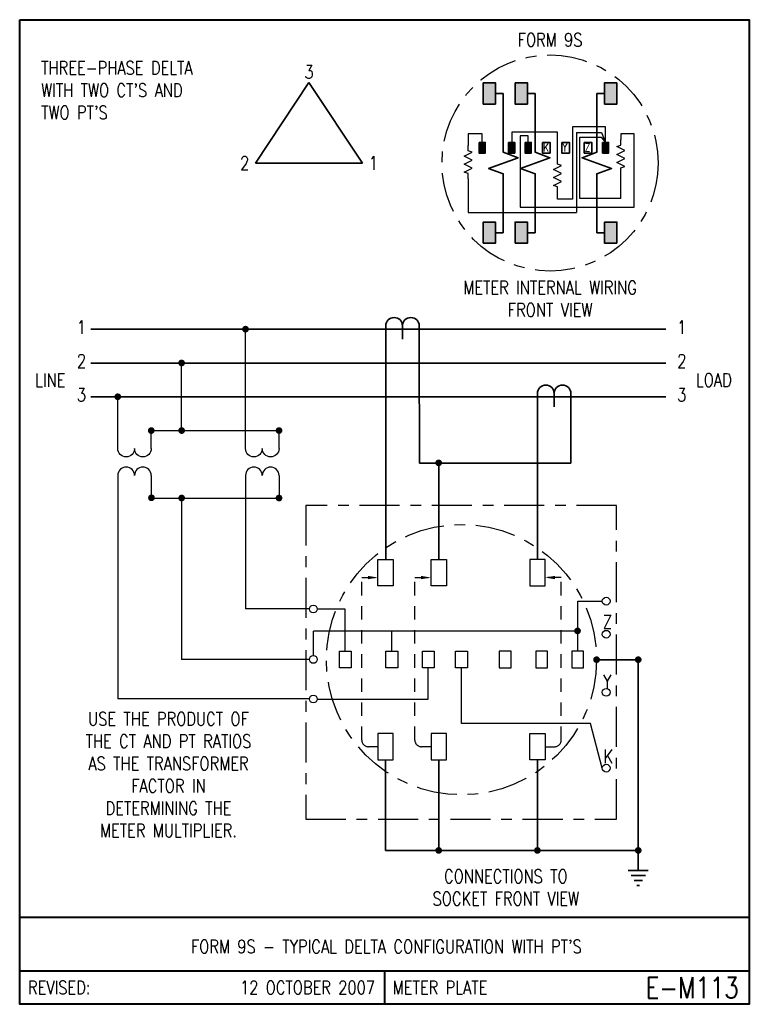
# Model space of a CAD drawing. Header units: inches. Extents: x 0 to 6.81, y 0 to 9.19.
import ezdxf
from ezdxf.enums import TextEntityAlignment as Align

# ---------------------------------------------------------------- set-up
doc = ezdxf.new("R2010")
doc.units = ezdxf.units.IN
doc.header["$LTSCALE"] = 0.5
doc.header["$MEASUREMENT"] = 0
doc.linetypes.add('CENTER2', pattern=[1.125, 0.75, -0.125, 0.125, -0.125])
doc.linetypes.add('HIDDEN', pattern=[0.375, 0.25, -0.125])
for name, color, linetype, lineweight in [('E-DETL-1LINE', 4, 'Continuous', 35), ('E-DETL-TEXT', 3, 'Continuous', 35), ('E-DETL-TTLB', 2, 'Continuous', 40), ('E-DETL-TTLB-TEXT', 5, 'Continuous', 50)]:
    doc.layers.add(name, color=color, linetype=linetype, lineweight=lineweight)
doc.layers.add('E-DETL-FINE', color=8, linetype='Continuous')
doc.styles.add('ROMANS', font='romans.shx', dxfattribs={"height": 0.046875})
doc.styles.get("Standard").update_dxf_attribs({"font": 'romans.shx', "width": 0.8})

# ---------------------------------------------------------------- blocks, each defined once
blk = doc.blocks.new('E-004')
at = {"const_width": 0.03125}
blk.add_lwpolyline([(-0.015625, 0, 1), (0.015625, 0, 1)], format="xyb", close=True, dxfattribs=at)
blk = doc.blocks.new('PE001c')
for p, q in [((0, 0.21875), (0, -0.21875)), ((-0.03125, 0.15625), (0.03125, 0.15625)), ((-0.03125, 0), (0.09375, 0)), ((-0.03125, -0.15625), (0.03125, -0.15625))]:
    blk.add_line(p, q)
blk.add_lwpolyline([(-0.03125, 0.15625, 1), (-0.03125, 0, 1), (-0.03125, -0.15625)], format="xyb")
blk = doc.blocks.new('PE008')
for p, q in [((0.1875, -0.0938), (0.1875, 0.0938)), ((0.1875, 0), (0, 0)), ((0.2344, -0.0667), (0.2344, 0.0667)), ((0.2812, -0.0396), (0.2812, 0.0396)), ((0.3281, -0.0126), (0.3281, 0.0126))]:
    blk.add_line(p, q)

msp = doc.modelspace()

# ---------------------------------------------------------------- hatches: boundary and pattern name
at = {"layer": 'E-DETL-1LINE'}
for points in [[(4.4405, 8.5988), (4.3262, 8.5988), (4.3262, 8.4008), (4.4405, 8.4008)], [(4.7385, 8.5988), (4.6241, 8.5988), (4.6241, 8.4008), (4.7385, 8.4008)], [(5.4595, 8.4008), (5.5738, 8.4008), (5.5738, 8.5988), (5.4595, 8.5988)], [(4.3447, 8.0422), (4.2876, 8.0422), (4.2876, 7.9432), (4.3447, 7.9432)], [(4.6208, 8.0422), (4.5636, 8.0422), (4.5636, 7.9432), (4.6208, 7.9432)], [(4.7741, 8.0422), (4.7169, 8.0422), (4.7169, 7.9432), (4.7741, 7.9432)], [(5.4967, 8.0422), (5.4396, 8.0422), (5.4396, 7.9432), (5.4967, 7.9432)], [(4.4405, 7.2992), (4.3262, 7.2992), (4.3262, 7.1012), (4.4405, 7.1012)], [(4.7385, 7.2992), (4.6241, 7.2992), (4.6241, 7.1012), (4.7385, 7.1012)], [(5.4595, 7.1012), (5.5738, 7.1012), (5.5738, 7.2992), (5.4595, 7.2992)]]:
    msp.add_hatch(color=256, dxfattribs=at).paths.add_polyline_path(points)

# ---------------------------------------------------------------- linework, layer by layer
for p, q in [((2.7, 8.6), (2.2, 7.85)), ((2.7, 8.6), (3.2, 7.85)), ((4.4405, 8.4998), (4.5136, 8.4998)), ((4.5136, 8.4998), (4.5136, 8.1411)), ((4.7385, 8.4998), (4.8116, 8.4998)), ((4.8116, 8.4998), (4.8116, 8.1411)), ((5.3864, 8.4998), (5.3864, 8.1411)), ((5.4595, 8.4998), (5.3864, 8.4998)), ((2.2, 7.85), (3.2, 7.85)), ((4.5136, 7.5589), (4.5136, 7.2992)), ((4.8116, 7.5589), (4.8116, 7.2992)), ((5.3864, 7.5589), (5.3864, 7.2992)), ((4.5136, 7.2002), (4.5136, 7.2992)), ((4.8116, 7.2002), (4.8116, 7.2992)), ((5.3864, 7.2002), (5.3864, 7.2992)), ((4.4405, 7.2002), (4.5136, 7.2002)), ((4.7385, 7.2002), (4.8116, 7.2002)), ((5.4595, 7.2002), (5.3864, 7.2002)), ((6.0293, 6.2993), (0.6637, 6.2993)), ((3.4161, 6.2681), (3.4161, 4.1518)), ((3.7286, 6.2681), (3.7286, 6.1553)), ((3.7322, 5.0485), (3.7286, 6.1553)), ((6.0293, 5.9839), (0.6637, 5.9839)), ((6.0293, 5.6685), (0.6637, 5.6685)), ((4.8317, 5.6373), (4.8317, 4.1518)), ((5.1442, 5.6373), (5.1442, 5.0507)), ((3.7322, 5.0507), (5.1442, 5.0507)), ((3.9105, 4.1518), (3.9105, 5.0522)), ((5.3844, 3.2158), (5.773, 3.2158)), ((5.773, 3.2158), (5.773, 1.436)), ((3.4151, 2.2798), (3.4151, 1.436)), ((3.9105, 2.2798), (3.9105, 1.436)), ((4.8317, 2.2798), (4.8317, 1.436)), ((5.773, 1.436), (3.4151, 1.436))]:
    msp.add_line(p, q, dxfattribs=at)
for points in [[(4.3262, 8.5988), (4.4405, 8.5988), (4.4405, 8.4008), (4.3262, 8.4008)], [(4.6241, 8.5988), (4.7385, 8.5988), (4.7385, 8.4008), (4.6241, 8.4008)], [(5.5738, 8.5988), (5.4595, 8.5988), (5.4595, 8.4008), (5.5738, 8.4008)], [(4.2876, 8.0422), (4.3447, 8.0422), (4.3447, 7.9432), (4.2876, 7.9432)], [(4.5636, 8.0422), (4.6208, 8.0422), (4.6208, 7.9432), (4.5636, 7.9432)], [(4.7169, 8.0422), (4.7741, 8.0422), (4.7741, 7.9432), (4.7169, 7.9432)], [(4.8792, 8.0422), (4.9499, 8.0422), (4.9499, 7.9432), (4.8792, 7.9432)], [(5.0597, 8.0422), (5.1303, 8.0422), (5.1303, 7.9432), (5.0597, 7.9432)], [(5.2687, 8.0422), (5.3393, 8.0422), (5.3393, 7.9432), (5.2687, 7.9432)], [(5.4396, 8.0422), (5.4967, 8.0422), (5.4967, 7.9432), (5.4396, 7.9432)], [(4.3262, 7.1012), (4.4405, 7.1012), (4.4405, 7.2992), (4.3262, 7.2992)], [(4.6241, 7.1012), (4.7385, 7.1012), (4.7385, 7.2992), (4.6241, 7.2992)], [(5.5738, 7.1012), (5.4595, 7.1012), (5.4595, 7.2992), (5.5738, 7.2992)]]:
    msp.add_lwpolyline(points, close=True, dxfattribs=at)
for points in [[(4.5136, 8.1411), (4.5136, 7.95), (4.651, 7.9), (4.3763, 7.8), (4.5136, 7.75), (4.5136, 7.5589)], [(4.8116, 8.1411), (4.8116, 7.95), (4.949, 7.9), (4.6742, 7.8), (4.8116, 7.75), (4.8116, 7.5589)], [(5.3864, 8.1411), (5.3864, 7.95), (5.249, 7.9), (5.5237, 7.8), (5.3864, 7.75), (5.3864, 7.5589)]]:
    msp.add_lwpolyline(points, dxfattribs=at)
at = {"layer": 'E-DETL-FINE'}
for p, q in [((5.4682, 8.187), (5.1609, 8.187)), ((5.1609, 8.187), (5.1609, 7.5133)), ((5.4682, 8.0422), (5.4682, 8.187)), ((4.3162, 8.1234), (4.1859, 8.1234)), ((4.1859, 8.1234), (4.1859, 8.0135)), ((4.3162, 8.0422), (4.3162, 8.1234)), ((5.0192, 8.1379), (4.5922, 8.1379)), ((4.5922, 8.1379), (4.5922, 8.0422)), ((4.7455, 8.1032), (4.672, 8.1032)), ((4.672, 8.1032), (4.672, 7.4381)), ((4.7455, 8.0422), (4.7455, 8.1032)), ((5.0192, 7.8894), (5.0192, 8.1379)), ((5.1957, 8.135), (5.1957, 7.3889)), ((5.1957, 8.135), (5.43, 8.135)), ((5.2275, 7.5191), (5.2275, 8.0916)), ((5.2275, 8.0916), (5.4271, 8.0916)), ((5.4271, 8.0916), (5.4682, 8.0422)), ((5.43, 8.135), (5.4682, 8.0422)), ((5.6118, 8.1234), (5.6118, 8.0681)), ((5.7338, 8.1234), (5.6118, 8.1234)), ((5.7338, 7.4381), (5.7338, 8.1234)), ((5.6118, 7.5191), (5.6118, 7.7556)), ((4.1859, 7.701), (4.1859, 7.3889)), ((5.0192, 7.5133), (5.0192, 7.5769)), ((5.1609, 7.5133), (5.0192, 7.5133)), ((5.6118, 7.5191), (5.2275, 7.5191)), ((4.1859, 7.3889), (5.1957, 7.3889)), ((4.672, 7.4381), (5.7338, 7.4381)), ((2.1077, 5.1854), (2.1077, 6.2998)), ((1.5116, 5.3536), (1.5116, 5.9844)), ((0.9154, 5.1854), (0.9154, 5.669)), ((1.2279, 5.1854), (1.2279, 5.3536)), ((1.2279, 5.3536), (2.4202, 5.3536)), ((2.4202, 5.1854), (2.4202, 5.3536)), ((0.9154, 4.9354), (0.9154, 2.8489)), ((1.2279, 4.9354), (1.2279, 4.7241)), ((2.1077, 4.9354), (2.1077, 3.6891)), ((2.4202, 4.9354), (2.4202, 4.7241)), ((1.2279, 4.7241), (2.4202, 4.7241)), ((1.5116, 4.7241), (1.5116, 3.2187)), ((2.7081, 3.6891), (2.1077, 3.6891)), ((3.0387, 3.6886), (2.777, 3.6886)), ((3.0387, 3.2956), (3.0387, 3.6886)), ((5.2081, 3.7616), (5.4377, 3.7616)), ((5.2081, 3.2956), (5.2081, 3.7616)), ((5.2081, 3.4808), (2.7407, 3.4808)), ((2.7407, 3.2545), (2.7407, 3.4808)), ((3.4734, 3.2956), (3.4734, 3.4808)), ((2.7081, 3.2187), (1.5116, 3.2187)), ((3.8132, 2.8485), (3.8132, 3.1409)), ((4.1234, 2.6194), (4.1234, 3.1409)), ((2.7081, 2.8489), (0.9154, 2.8489)), ((2.777, 2.8485), (3.8132, 2.8485)), ((5.3264, 2.6194), (4.1234, 2.6194)), ((5.4377, 2.2037), (5.3264, 2.6194))]:
    msp.add_line(p, q, dxfattribs=at)
at = {"layer": 'E-DETL-FINE', "linetype": 'HIDDEN'}
for p, q in [((3.1926, 2.4661), (3.1926, 3.9819)), ((3.1926, 3.9819), (3.3437, 3.9819)), ((3.688, 2.4661), (3.688, 3.9819)), ((3.688, 3.9819), (3.839, 3.9819)), ((5.0542, 3.9819), (4.9031, 3.9819)), ((5.0542, 2.4661), (5.0542, 3.9819)), ((3.3437, 2.4036), (3.2551, 2.4036)), ((3.839, 2.4036), (3.7505, 2.4036)), ((4.9031, 2.4036), (4.9917, 2.4036))]:
    msp.add_line(p, q, dxfattribs=at)
at = {"layer": 'E-DETL-FINE'}
for points in [[(4.1859, 7.701), (4.1859, 7.751), (4.1484, 7.7635), (4.2234, 7.801), (4.1484, 7.8385), (4.2234, 7.876), (4.1484, 7.9135), (4.2234, 7.951), (4.1859, 7.9635), (4.1859, 8.0135)], [(5.6118, 7.7556), (5.6118, 7.8056), (5.6493, 7.8181), (5.5743, 7.8556), (5.6493, 7.8931), (5.5743, 7.9306), (5.6493, 7.9681), (5.5743, 8.0056), (5.6118, 8.0181), (5.6118, 8.0681)], [(5.0192, 7.5769), (5.0192, 7.6269), (4.9817, 7.6394), (5.0567, 7.6769), (4.9817, 7.7144), (5.0567, 7.7519), (4.9817, 7.7894), (5.0567, 7.8269), (5.0192, 7.8394), (5.0192, 7.8894)]]:
    msp.add_lwpolyline(points, dxfattribs=at)
for points in [[(1.2279, 5.1854, -1), (1.0717, 5.1854, -1), (0.9154, 5.1854)], [(2.4202, 5.1854, -1), (2.264, 5.1854, -1), (2.1077, 5.1854)], [(1.2279, 4.9354, 1), (1.0717, 4.9354, 1), (0.9154, 4.9354)], [(2.4202, 4.9354, 1), (2.264, 4.9354, 1), (2.1077, 4.9354)]]:
    msp.add_lwpolyline(points, format="xyb", dxfattribs=at)
at = {"layer": 'E-DETL-FINE', "linetype": 'CENTER2'}
msp.add_lwpolyline([(2.6692, 1.7262), (5.5712, 1.7262), (5.5712, 4.6555), (2.6692, 4.6555)], close=True, dxfattribs=at)
at = {"layer": 'E-DETL-FINE'}
for points in [[(3.3437, 4.1518), (3.4866, 4.1518), (3.4866, 3.9043), (3.3437, 3.9043)], [(3.839, 4.1518), (3.9819, 4.1518), (3.9819, 3.9043), (3.839, 3.9043)], [(4.9031, 4.1518), (4.7602, 4.1518), (4.7602, 3.9043), (4.9031, 3.9043)], [(2.9834, 3.2956), (3.0939, 3.2956), (3.0939, 3.1409), (2.9834, 3.1409)], [(3.4182, 3.2956), (3.5286, 3.2956), (3.5286, 3.1409), (3.4182, 3.1409)], [(3.758, 3.2956), (3.8684, 3.2956), (3.8684, 3.1409), (3.758, 3.1409)], [(4.0682, 3.2956), (4.1786, 3.2956), (4.1786, 3.1409), (4.0682, 3.1409)], [(4.5864, 3.2956), (4.4759, 3.2956), (4.4759, 3.1409), (4.5864, 3.1409)], [(4.9262, 3.2956), (4.8157, 3.2956), (4.8157, 3.1409), (4.9262, 3.1409)], [(5.2633, 3.2956), (5.1529, 3.2956), (5.1529, 3.1409), (5.2633, 3.1409)], [(3.3437, 2.2798), (3.4866, 2.2798), (3.4866, 2.5274), (3.3437, 2.5274)], [(3.839, 2.2798), (3.9819, 2.2798), (3.9819, 2.5274), (3.839, 2.5274)], [(4.9031, 2.2798), (4.7602, 2.2798), (4.7602, 2.5274), (4.9031, 2.5274)]]:
    msp.add_lwpolyline(points, close=True, dxfattribs=at)
at = {"layer": 'E-DETL-FINE', "linetype": 'CENTER2'}
for centre, radius in [((4.95, 7.85), 1.0088), ((4.1234, 3.2158), 1.261)]:
    msp.add_circle(centre, radius, dxfattribs=at)
at = {"layer": 'E-DETL-FINE'}
for centre in [(5.474, 3.7616), (2.7407, 3.6886), (5.474, 3.4531), (2.7407, 3.2182), (5.474, 2.9115), (2.7407, 2.8485), (5.474, 2.2037)]:
    msp.add_circle(centre, 0.0363, dxfattribs=at)
at = {"layer": 'E-DETL-FINE', "linetype": 'HIDDEN'}
for centre, start, end in [((3.2551, 2.4661), 180, 270), ((3.7505, 2.4661), 180, 270), ((4.9917, 2.4661), 270, 0)]:
    msp.add_arc(centre, 0.0625, start, end, dxfattribs=at)
at = {"layer": 'E-DETL-FINE'}
for points in [[(3.2499, 3.9976), (3.3437, 3.9819), (3.2499, 3.9663)], [(3.7453, 3.9976), (3.839, 3.9819), (3.7453, 3.9663)], [(4.9969, 3.9976), (4.9031, 3.9819), (4.9969, 3.9663)]]:
    msp.add_solid(points, dxfattribs=at)
at = {"layer": 'E-DETL-TTLB'}
msp.add_lwpolyline([(0, 9.1875), (6.8095, 9.1875), (6.8095, 0), (0, 0)], close=True, dxfattribs=at)
for points in [[(0, 0.8125), (6.8095, 0.8125)], [(0, 0.3125), (6.8095, 0.3125)], [(3.4048, 0.3125), (3.4048, 0)]]:
    msp.add_lwpolyline(points, dxfattribs=at)

# ---------------------------------------------------------------- block references
at = {"layer": 'E-DETL-1LINE', "xscale": -1, "rotation": 90}
for p in [(3.5724, 6.2993), (4.9879, 5.6685)]:
    msp.add_blockref('PE001c', p, dxfattribs=at)
at = {"layer": 'E-DETL-1LINE'}
for p in [(2.1077, 6.2998), (1.5116, 5.9844), (0.9154, 5.669), (1.2279, 5.3536), (1.5116, 5.3536), (2.4202, 5.3536), (3.9105, 5.0522), (1.2298, 4.7263), (1.5116, 4.7241), (2.4202, 4.7241), (5.3844, 3.2158), (5.773, 3.2158), (3.9105, 1.436), (4.8317, 1.436), (5.773, 1.436)]:
    msp.add_blockref('E-004', p, dxfattribs=at)
at = {"layer": 'E-DETL-1LINE', "rotation": 270}
msp.add_blockref('PE008', (5.773, 1.436), dxfattribs=at)
at = {"layer": 'E-DETL-FINE'}
msp.add_blockref('E-004', (5.2063, 3.4842), dxfattribs=at)

# ---------------------------------------------------------------- texts
at = {"layer": 'E-DETL-TEXT', "style": 'ROMANS', "width": 0.8}
for s, p in [('REVISED:', (0.0773, 0.1563)), ('METER PLATE', (3.482, 0.1563))]:
    msp.add_text(s, height=0.125, dxfattribs=at).set_placement(p, align=Align.MIDDLE_LEFT)
for s, height, p in [('12 OCTOBER 2007', 0.125, (3.316, 0.1563)), ('E-M113', 0.19685, (6.7114, 0.1563))]:
    msp.add_text(s, height=height, dxfattribs=at).set_placement(p, align=Align.MIDDLE_RIGHT)
at = {"layer": 'E-DETL-TEXT'}
for s, insert, char_height, width, attachment_point in [('FORM 9S', (4.95, 9), 0.125, 1.021609, 5), ("THREE-PHASE DELTA \\PWITH TWO CT'S AND\\PTWO PT'S", (0.2, 8.8), 0.125, 2.119747, 1), ('3', (2.7, 8.7), 0.125, 0.234375, 5), ('K', (4.8846, 8.033), 0.075, 0.072229, 1), ('Y', (5.0651, 8.033), 0.075, 0.075, 1), ('Z', (5.2741, 8.033), 0.075, 0.075, 1), ('2', (2.1, 7.85), 0.125, 0.234375, 5), ('1', (3.3, 7.85), 0.125, 0.234375, 5), ('METER INTERNAL WIRING FRONT VIEW', (4.95, 6.75), 0.125, 1.78125, 2), ('1', (0.5336, 6.3802), 0.125, 0.234375, 1), ('1', (6.1362, 6.3802), 0.125, 0.234375, 1), ('2', (0.5336, 6.0648), 0.125, 0.234375, 1), ('2', (6.1362, 6.0648), 0.125, 0.234375, 1), ('LINE', (0.1438, 5.8874), 0.125, 0.290935, 1), ('LOAD', (6.3115, 5.8874), 0.125, 0.296875, 1), ('3', (0.5336, 5.7494), 0.125, 0.234375, 1), ('3', (6.1362, 5.7494), 0.125, 0.234375, 1), ('Z', (5.4433, 3.6319), 0.125, 0.09375, 1), ('Y', (5.4433, 3.0734), 0.125, 0.09375, 1), ('USE THE PRODUCT OF THE CT AND PT RATIOS AS THE TRANSFORMER FACTOR IN DETERMINING THE METER MULTIPLIER.', (1.3883, 2.7257), 0.125, 1.6875, 2), ('K', (5.4479, 2.3765), 0.125, 0.090286, 1), ('CONNECTIONS TO SOCKET FRONT VIEW', (4.5372, 1.2569), 0.125, 1.78125, 2)]:
    msp.add_mtext(s, dxfattribs=dict(at, insert=insert, char_height=char_height, width=width, attachment_point=attachment_point))
at = {"layer": 'E-DETL-TTLB-TEXT', "style": 'ROMANS', "width": 0.8}
msp.add_text("FORM 9S - TYPICAL DELTA CONFIGURATION WITH PT'S", height=0.125, dxfattribs=at).set_placement((3.4217, 0.4764), align=Align.CENTER)

doc.saveas('drawing.dxf')
